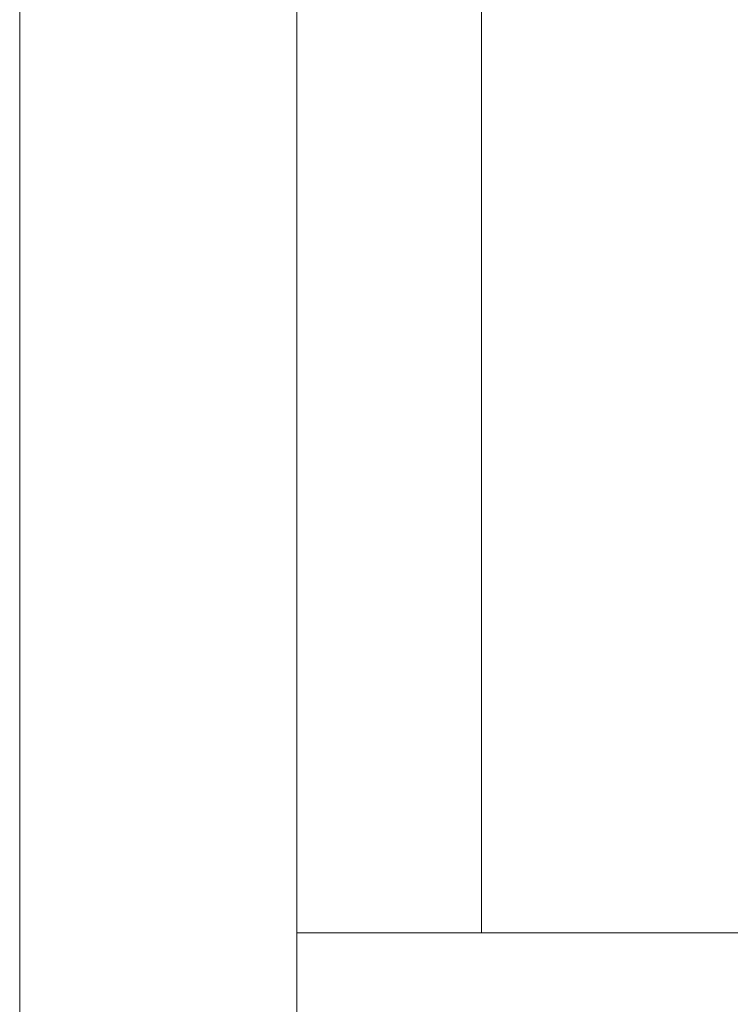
# Model space of a CAD drawing. Header units: millimetres. Extents: x -6792 to 22441, y -13430 to 4653.
# Tile 132 of 256: x -1708 to -1699, y -12310 to -12296. Entities that reach past the tile are written whole.
import ezdxf

# ---------------------------------------------------------------- set-up
doc = ezdxf.new("R2010")
doc.units = ezdxf.units.MM
doc.layers.add('_A_OCIEPLENIE_WNĘTRZA', color=7, linetype='BATTING', lineweight=0, true_color=0x595959)
doc.layers.add('_A_ŚCIANY WEWNĘTRZNE', color=7, linetype='Continuous', lineweight=13)
doc.linetypes.add('BATTING', pattern='A,0.0001,-0.1,[134,ltypeshp.shx,S=0.1,R=0,X=-0.1,Y=0],-0.2,[134,ltypeshp.shx,S=0.1,R=180,X=0.1,Y=0],-0.1', length=0.4001)

msp = doc.modelspace()

# ---------------------------------------------------------------- linework, layer by layer
at = {"layer": '_A_OCIEPLENIE_WNĘTRZA', "ltscale": 8}
msp.add_lwpolyline([(-1708.172, -11775.548), (-1708.172, -12324.413)], dxfattribs=at)
at = {"layer": '_A_ŚCIANY WEWNĘTRZNE', "color": 251, "linetype": 'Continuous'}
for points in [[(-1704.422, -11775.548), (-1704.422, -12324.413)], [(-1701.922, -11775.548), (-1701.922, -12308.539)], [(-1704.422, -12308.539), (-1678.172, -12308.539)], [(-1704.422, -12308.539), (-1704.422, -12324.413)]]:
    msp.add_lwpolyline(points, dxfattribs=at)

doc.saveas('drawing.dxf')
